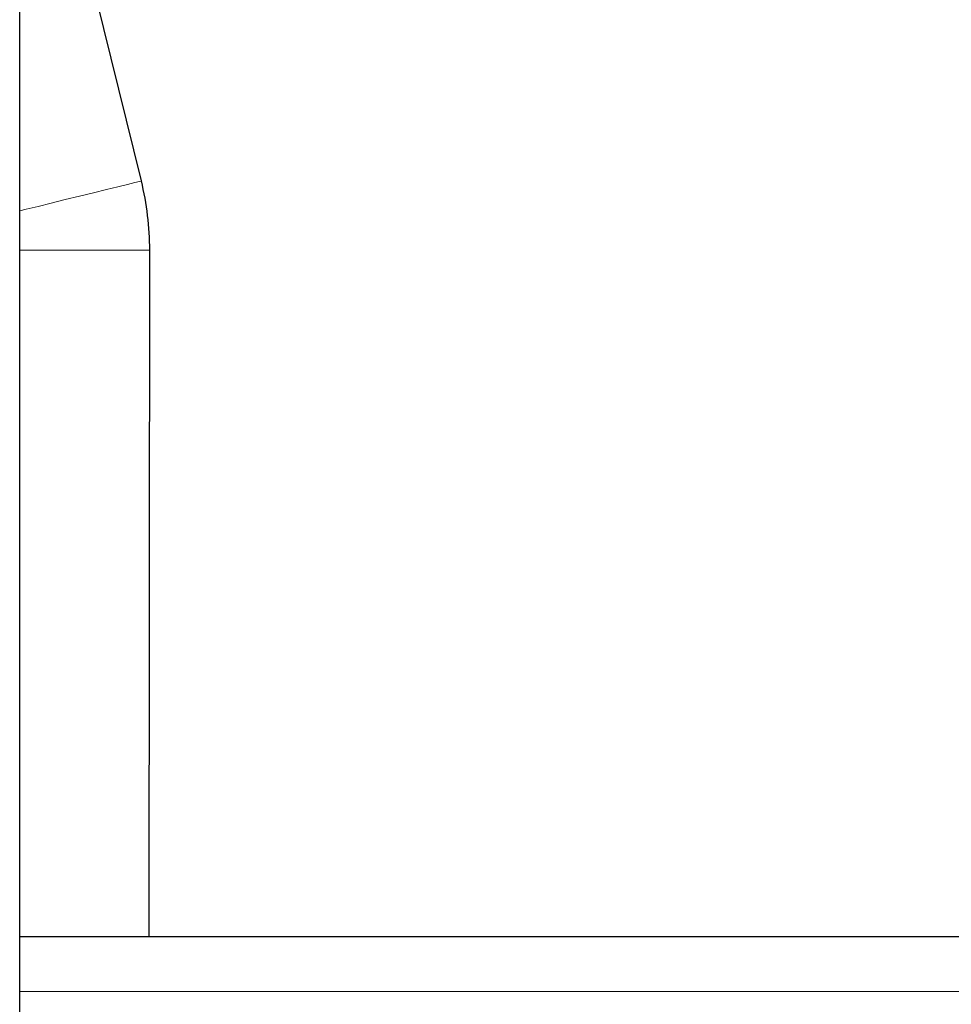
# Model space of a CAD drawing. Header units: millimetres. Extents: x 5 to 418, y 2 to 292.
# Tile 71 of 91: x 315 to 334, y 112 to 133. Entities that reach past the tile are written whole.
import ezdxf

# ---------------------------------------------------------------- set-up
doc = ezdxf.new("R2010")
doc.units = ezdxf.units.MM

msp = doc.modelspace()

# ---------------------------------------------------------------- linework, layer by layer
at = {"color": 7, "linetype": 'Continuous', "lineweight": 25}
for p, q in [((314.9293, 99.4737), (314.9293, 259.4737)), ((317.4478, 129.281), (315.7127, 136.3525)), ((317.6114, 113.6404), (317.6207, 127.8473)), ((314.9293, 113.6404), (376.596, 113.6404))]:
    msp.add_line(p, q, dxfattribs=at)
at = {"color": 7, "linetype": 'Continuous', "lineweight": 18}
for p, q in [((317.6207, 127.8473), (314.9293, 127.8491)), ((314.9293, 112.5071), (376.596, 112.5071))]:
    msp.add_line(p, q, dxfattribs=at)
at = {"color": 7, "linetype": 'Continuous', "lineweight": 18, "flags": 128}
msp.add_lwpolyline([(317.4478, 129.281), (317.4471, 129.2808), (317.4084, 129.2713), (317.3116, 129.2476), (317.1607, 129.2106), (316.962, 129.1618), (316.7235, 129.1033), (316.455, 129.0374), (316.1675, 128.9669), (315.8728, 128.8946), (315.583, 128.8235), (315.3098, 128.7564), (315.0645, 128.6963), (314.9293, 128.6631)], dxfattribs=at)
at = {"color": 7, "linetype": 'Continuous', "lineweight": 25}
msp.add_arc((311.6207, 127.8512), 6, 359.96258, 13.78579, dxfattribs=at)

doc.saveas('drawing.dxf')
